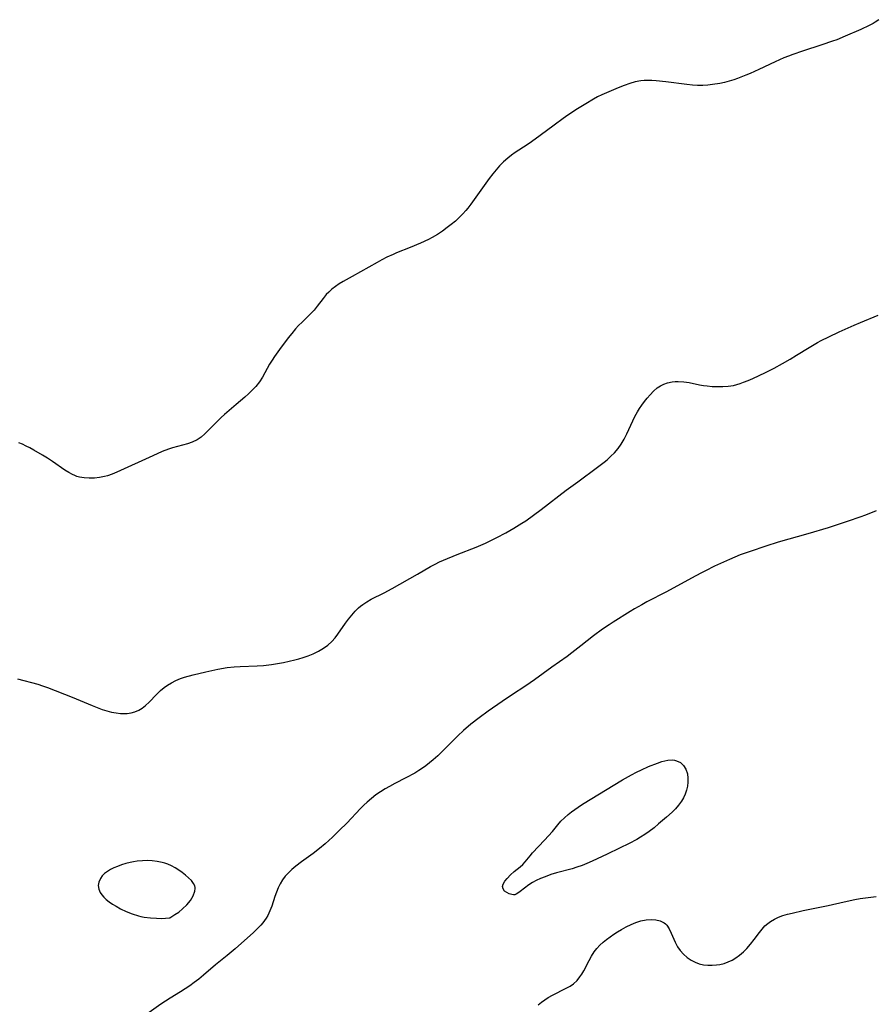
# Model space of a CAD drawing. Header units: inches. Extents: x 1073367 to 1082519, y 1569854 to 1574957.
# Tile 180 of 256: x 1077711 to 1077983, y 1572456 to 1572770. Entities that reach past the tile are written whole.
import ezdxf

# ---------------------------------------------------------------- set-up
doc = ezdxf.new("R2010")
doc.units = ezdxf.units.IN
doc.header["$MEASUREMENT"] = 0
doc.layers.add('CGG_CurvaNivelLidar_v1', color=7, linetype='Continuous', lineweight=30, true_color=0x008008)

msp = doc.modelspace()

# ---------------------------------------------------------------- linework, layer by layer
at = {"layer": 'CGG_CurvaNivelLidar_v1'}
for points in [[(1077984.5017, 1572769.5234, 70.5), (1077983.3042, 1572768.6979, 70.5), (1077982.7439, 1572768.3617, 70.5), (1077981.4793, 1572767.6742, 70.5), (1077978.7515, 1572766.3777, 70.5), (1077973.8466, 1572764.2426, 70.5), (1077971.1231, 1572763.1321, 70.5), (1077969.8078, 1572762.6354, 70.5), (1077966.3902, 1572761.4733, 70.5), (1077960.2306, 1572759.5279, 70.5), (1077957.1864, 1572758.4694, 70.5), (1077955.7436, 1572757.9347, 70.5), (1077954.3149, 1572757.3694, 70.5), (1077951.4896, 1572756.1297, 70.5), (1077946.311, 1572753.6651, 70.5), (1077943.5532, 1572752.4231, 70.5), (1077942.1609, 1572751.8388, 70.5), (1077939.5428, 1572750.8263, 70.5), (1077938.3156, 1572750.405, 70.5), (1077936.8419, 1572749.9608, 70.5), (1077935.3535, 1572749.5766, 70.5), (1077933.8535, 1572749.2502, 70.5), (1077931.6073, 1572748.8749, 70.5), (1077930.0381, 1572748.7003, 70.5), (1077928.4631, 1572748.6095, 70.5), (1077926.828, 1572748.613, 70.5), (1077925.1898, 1572748.6976, 70.5), (1077923.4017, 1572748.8564, 70.5), (1077916.7327, 1572749.697, 70.5), (1077913.5718, 1572750.0582, 70.5), (1077912.1949, 1572750.1629, 70.5), (1077910.8304, 1572750.1981, 70.5), (1077909.7807, 1572750.1593, 70.5), (1077908.7414, 1572750.0511, 70.5), (1077906.9731, 1572749.6926, 70.5), (1077905.2238, 1572749.1732, 70.5), (1077903.4761, 1572748.5602, 70.5), (1077901.5035, 1572747.8163, 70.5), (1077898.4975, 1572746.5802, 70.5), (1077896.3173, 1572745.5801, 70.5), (1077894.9867, 1572744.9071, 70.5), (1077893.6714, 1572744.1961, 70.5), (1077891.2132, 1572742.7628, 70.5), (1077888.5309, 1572741.0991, 70.5), (1077885.4794, 1572739.0867, 70.5), (1077883.9776, 1572738.0429, 70.5), (1077881.1486, 1572735.9854, 70.5), (1077876.6944, 1572732.6612, 70.5), (1077873.9325, 1572730.6639, 70.5), (1077872.5343, 1572729.7041, 70.5), (1077868.7247, 1572727.1808, 70.5), (1077867.5502, 1572726.3337, 70.5), (1077866.413, 1572725.4403, 70.5), (1077865.0526, 1572724.2452, 70.5), (1077863.7659, 1572722.9688, 70.5), (1077862.6567, 1572721.7374, 70.5), (1077861.6032, 1572720.4529, 70.5), (1077860.4908, 1572718.9819, 70.5), (1077854.6179, 1572710.7515, 70.5), (1077853.6618, 1572709.4983, 70.5), (1077853.058, 1572708.7623, 70.5), (1077852.0637, 1572707.6631, 70.5), (1077851.0132, 1572706.6157, 70.5), (1077849.6976, 1572705.4182, 70.5), (1077848.3301, 1572704.2814, 70.5), (1077847.0847, 1572703.3243, 70.5), (1077845.5404, 1572702.1932, 70.5), (1077843.9608, 1572701.1203, 70.5), (1077842.3268, 1572700.1438, 70.5), (1077841.1065, 1572699.5177, 70.5), (1077838.5943, 1572698.3774, 70.5), (1077835.2711, 1572696.9488, 70.5), (1077830.9059, 1572695.2367, 70.5), (1077829.8274, 1572694.7835, 70.5), (1077827.87, 1572693.8826, 70.5), (1077826.3072, 1572693.0941, 70.5), (1077824.7314, 1572692.2422, 70.5), (1077816.8087, 1572687.7871, 70.5), (1077813.9673, 1572686.1492, 70.5), (1077812.7149, 1572685.3737, 70.5), (1077811.5098, 1572684.5596, 70.5), (1077810.3689, 1572683.6885, 70.5), (1077809.3483, 1572682.7759, 70.5), (1077808.5884, 1572681.9818, 70.5), (1077807.585, 1572680.7826, 70.5), (1077805.6821, 1572678.2903, 70.5), (1077804.687, 1572677.0727, 70.5), (1077803.4729, 1572675.7699, 70.5), (1077800.8877, 1572673.2502, 70.5), (1077799.7621, 1572672.1069, 70.5), (1077798.7954, 1572671.0363, 70.5), (1077797.6087, 1572669.6215, 70.5), (1077796.4524, 1572668.1662, 70.5), (1077793.6665, 1572664.5122, 70.5), (1077792.0748, 1572662.2872, 70.5), (1077791.3279, 1572661.1383, 70.5), (1077790.5386, 1572659.7887, 70.5), (1077789.0514, 1572657.0522, 70.5), (1077788.2787, 1572655.7106, 70.5), (1077787.2861, 1572654.2119, 70.5), (1077786.104, 1572652.7505, 70.5), (1077784.99, 1572651.56, 70.5), (1077783.8121, 1572650.4117, 70.5), (1077782.5917, 1572649.2904, 70.5), (1077779.9046, 1572646.9438, 70.5), (1077776.1162, 1572643.7603, 70.5), (1077775.0951, 1572642.8341, 70.5), (1077773.1682, 1572640.9492, 70.5), (1077771.0801, 1572638.7854, 70.5), (1077769.9152, 1572637.6304, 70.5), (1077768.7086, 1572636.58, 70.5), (1077767.4187, 1572635.6912, 70.5), (1077765.8505, 1572634.9432, 70.5), (1077764.3631, 1572634.4378, 70.5), (1077759.6285, 1572633.1665, 70.5), (1077758.356, 1572632.753, 70.5), (1077756.3575, 1572631.9924, 70.5), (1077753.3008, 1572630.6737, 70.5), (1077741.8439, 1572625.4386, 70.5), (1077740.3608, 1572624.825, 70.5), (1077738.8642, 1572624.3007, 70.5), (1077737.9461, 1572624.0429, 70.5), (1077736.3362, 1572623.7127, 70.5), (1077734.7195, 1572623.5251, 70.5), (1077733.1101, 1572623.4801, 70.5), (1077731.5233, 1572623.588, 70.5), (1077729.9755, 1572623.87, 70.5), (1077729.1459, 1572624.1113, 70.5), (1077728.5104, 1572624.3475, 70.5), (1077727.7825, 1572624.6732, 70.5), (1077726.5413, 1572625.3493, 70.5), (1077725.3269, 1572626.1237, 70.5), (1077721.3881, 1572628.8642, 70.5), (1077719.8357, 1572629.8856, 70.5), (1077718.2543, 1572630.8678, 70.5), (1077715.4986, 1572632.4556, 70.5), (1077714.2064, 1572633.1595, 70.5), (1077713.033, 1572633.7626, 70.5), (1077711.8558, 1572634.32, 70.5), (1077710.6735, 1572634.8169, 70.5)], [(1077710.2523, 1572559.6688, 71), (1077716.7008, 1572557.893, 71), (1077718.2094, 1572557.4126, 71), (1077719.7638, 1572556.8484, 71), (1077727.6656, 1572553.8052, 71), (1077734.0669, 1572551.0988, 71), (1077735.5891, 1572550.4848, 71), (1077737.1561, 1572549.9055, 71), (1077738.7259, 1572549.4095, 71), (1077740.1747, 1572549.0516, 71), (1077741.618, 1572548.7907, 71), (1077743.0447, 1572548.6279, 71), (1077743.9323, 1572548.5798, 71), (1077745.2174, 1572548.604, 71), (1077746.4624, 1572548.7631, 71), (1077747.6542, 1572549.0854, 71), (1077748.8306, 1572549.6186, 71), (1077749.9429, 1572550.3233, 71), (1077750.9987, 1572551.1624, 71), (1077752.1239, 1572552.2182, 71), (1077754.4938, 1572554.6502, 71), (1077755.8175, 1572555.9153, 71), (1077756.9002, 1572556.8281, 71), (1077758.0412, 1572557.6627, 71), (1077759.2448, 1572558.3998, 71), (1077760.6767, 1572559.0982, 71), (1077762.1745, 1572559.6909, 71), (1077763.4769, 1572560.137, 71), (1077766.1566, 1572560.9161, 71), (1077770.2106, 1572561.8896, 71), (1077774.0424, 1572562.7204, 71), (1077776.9977, 1572563.2312, 71), (1077779.2812, 1572563.4962, 71), (1077781.1037, 1572563.6149, 71), (1077786.6092, 1572563.8034, 71), (1077788.6164, 1572563.9297, 71), (1077791.1237, 1572564.2063, 71), (1077793.0288, 1572564.4949, 71), (1077794.9237, 1572564.8387, 71), (1077796.8051, 1572565.2327, 71), (1077798.5071, 1572565.6382, 71), (1077799.8691, 1572566.0066, 71), (1077801.2124, 1572566.4141, 71), (1077802.8388, 1572566.9751, 71), (1077804.4214, 1572567.6054, 71), (1077806.1254, 1572568.4087, 71), (1077807.7308, 1572569.351, 71), (1077809.1126, 1572570.3871, 71), (1077810.3789, 1572571.5664, 71), (1077811.3707, 1572572.6749, 71), (1077812.2934, 1572573.8538, 71), (1077814.7101, 1572577.3419, 71), (1077815.6663, 1572578.673, 71), (1077816.6699, 1572579.9578, 71), (1077817.736, 1572581.1739, 71), (1077818.8386, 1572582.2537, 71), (1077819.4852, 1572582.7994, 71), (1077820.1727, 1572583.3171, 71), (1077821.4914, 1572584.1798, 71), (1077822.8747, 1572584.9673, 71), (1077826.9715, 1572587.0518, 71), (1077829.5059, 1572588.3962, 71), (1077837.6157, 1572592.962, 71), (1077841.7904, 1572595.3636, 71), (1077843.2137, 1572596.1418, 71), (1077844.6598, 1572596.8678, 71), (1077845.9266, 1572597.4374, 71), (1077850.2756, 1572599.1938, 71), (1077856.3011, 1572601.5653, 71), (1077859.2807, 1572602.8391, 71), (1077861.4145, 1572603.8485, 71), (1077862.8662, 1572604.5926, 71), (1077865.7332, 1572606.1464, 71), (1077868.3324, 1572607.6058, 71), (1077870.848, 1572609.1633, 71), (1077872.083, 1572609.9836, 71), (1077874.5881, 1572611.745, 71), (1077877.046, 1572613.5801, 71), (1077884.9656, 1572619.6691, 71), (1077888.6657, 1572622.4135, 71), (1077894.9422, 1572626.9957, 71), (1077897.0333, 1572628.5893, 71), (1077898.0384, 1572629.4202, 71), (1077899.2112, 1572630.4892, 71), (1077900.317, 1572631.6158, 71), (1077901.4736, 1572632.9533, 71), (1077902.5117, 1572634.3751, 71), (1077903.4688, 1572635.9948, 71), (1077904.3137, 1572637.6914, 71), (1077906.1818, 1572641.8196, 71), (1077906.8786, 1572643.2208, 71), (1077907.6796, 1572644.6515, 71), (1077908.3348, 1572645.7286, 71), (1077909.0247, 1572646.775, 71), (1077909.8739, 1572647.9384, 71), (1077910.7655, 1572649.0479, 71), (1077911.6864, 1572650.1027, 71), (1077912.787, 1572651.2441, 71), (1077913.9638, 1572652.249, 71), (1077914.9895, 1572652.9177, 71), (1077916.0844, 1572653.4624, 71), (1077917.2349, 1572653.8836, 71), (1077918.6902, 1572654.2206, 71), (1077919.66, 1572654.3297, 71), (1077920.6453, 1572654.3564, 71), (1077922.3934, 1572654.2293, 71), (1077924.1599, 1572653.9474, 71), (1077927.4596, 1572653.2655, 71), (1077928.6604, 1572653.0604, 71), (1077929.8064, 1572652.9085, 71), (1077931.4903, 1572652.7507, 71), (1077933.1853, 1572652.6737, 71), (1077934.8815, 1572652.692, 71), (1077936.5692, 1572652.8265, 71), (1077938.1947, 1572653.092, 71), (1077939.2849, 1572653.3532, 71), (1077940.3727, 1572653.6765, 71), (1077941.4492, 1572654.0512, 71), (1077942.9211, 1572654.6386, 71), (1077944.3814, 1572655.2821, 71), (1077948.4431, 1572657.1978, 71), (1077951.2148, 1572658.612, 71), (1077953.8125, 1572660.0237, 71), (1077956.2377, 1572661.4103, 71), (1077958.3351, 1572662.6651, 71), (1077962.3593, 1572665.1757, 71), (1077964.9949, 1572666.7351, 71), (1077966.1785, 1572667.3753, 71), (1077968.5858, 1572668.5841, 71), (1077971.8784, 1572670.1283, 71), (1077976.6756, 1572672.2711, 71), (1077978.7103, 1572673.1289, 71), (1077984.3318, 1572675.3847, 71)], [(1077983.6275, 1572613.1623, 71.5), (1077980.2527, 1572611.7958, 71.5), (1077978.4377, 1572611.1112, 71.5), (1077974.7423, 1572609.8139, 71.5), (1077968.4269, 1572607.7438, 71.5), (1077961.8863, 1572605.8087, 71.5), (1077952.4649, 1572603.1025, 71.5), (1077948.4942, 1572601.8887, 71.5), (1077943.5169, 1572600.215, 71.5), (1077940.416, 1572599.0707, 71.5), (1077938.6376, 1572598.3566, 71.5), (1077936.9192, 1572597.6144, 71.5), (1077932.2449, 1572595.4787, 71.5), (1077929.2997, 1572594.0616, 71.5), (1077927.8613, 1572593.3309, 71.5), (1077924.8921, 1572591.7418, 71.5), (1077916.9519, 1572587.389, 71.5), (1077910.6372, 1572584.1116, 71.5), (1077909.0323, 1572583.2479, 71.5), (1077906.727, 1572581.9272, 71.5), (1077905.3539, 1572581.1016, 71.5), (1077899.9396, 1572577.7167, 71.5), (1077898.6082, 1572576.8486, 71.5), (1077896.5201, 1572575.4225, 71.5), (1077893.6135, 1572573.2748, 71.5), (1077889.6088, 1572570.0942, 71.5), (1077886.7978, 1572567.9244, 71.5), (1077885.2663, 1572566.792, 71.5), (1077880.4038, 1572563.304, 71.5), (1077874.9196, 1572559.2857, 71.5), (1077872.1126, 1572557.3671, 71.5), (1077867.5603, 1572554.4024, 71.5), (1077864.536, 1572552.3761, 71.5), (1077860.1129, 1572549.2986, 71.5), (1077857.2038, 1572547.1841, 71.5), (1077854.6104, 1572545.1608, 71.5), (1077852.2333, 1572543.142, 71.5), (1077850.4761, 1572541.5082, 71.5), (1077845.49, 1572536.5089, 71.5), (1077844.0693, 1572535.1559, 71.5), (1077842.611, 1572533.8497, 71.5), (1077841.4325, 1572532.8653, 71.5), (1077840.2206, 1572531.9261, 71.5), (1077839.1671, 1572531.1728, 71.5), (1077838.0869, 1572530.4588, 71.5), (1077836.7353, 1572529.6399, 71.5), (1077833.9544, 1572528.1244, 71.5), (1077830.4352, 1572526.3261, 71.5), (1077828.6953, 1572525.4024, 71.5), (1077827.2829, 1572524.6006, 71.5), (1077825.8095, 1572523.6912, 71.5), (1077824.388, 1572522.7109, 71.5), (1077822.9457, 1572521.5741, 71.5), (1077821.5661, 1572520.3543, 71.5), (1077820.5236, 1572519.3554, 71.5), (1077819.5034, 1572518.3274, 71.5), (1077815.0933, 1572513.7117, 71.5), (1077812.8144, 1572511.4409, 71.5), (1077810.5145, 1572509.2344, 71.5), (1077808.1884, 1572507.1101, 71.5), (1077806.4349, 1572505.6172, 71.5), (1077804.4198, 1572504.0337, 71.5), (1077800.6896, 1572501.3474, 71.5), (1077798.8488, 1572499.97, 71.5), (1077797.6405, 1572498.9688, 71.5), (1077796.5139, 1572497.907, 71.5), (1077795.4964, 1572496.763, 71.5), (1077794.6656, 1572495.6056, 71.5), (1077793.9395, 1572494.3746, 71.5), (1077793.3035, 1572493.0869, 71.5), (1077792.7317, 1572491.7217, 71.5), (1077792.2285, 1572490.3282, 71.5), (1077791.222, 1572487.2303, 71.5), (1077790.6461, 1572485.7256, 71.5), (1077789.9533, 1572484.2789, 71.5), (1077789.4705, 1572483.4566, 71.5), (1077788.9345, 1572482.6656, 71.5), (1077788.3446, 1572481.9017, 71.5), (1077787.7103, 1572481.1675, 71.5), (1077786.5709, 1572479.9963, 71.5), (1077785.3625, 1572478.8659, 71.5), (1077779.5326, 1572473.6105, 71.5), (1077776.998, 1572471.4996, 71.5), (1077773.337, 1572468.5828, 71.5), (1077769.4682, 1572465.2291, 71.5), (1077767.9391, 1572463.9556, 71.5), (1077766.5485, 1572462.8899, 71.5), (1077765.1189, 1572461.8741, 71.5), (1077763.659, 1572460.9018, 71.5), (1077762.1757, 1572459.9696, 71.5), (1077758.8598, 1572457.9792, 71.5), (1077757.3516, 1572457.0231, 71.5), (1077755.8796, 1572456.0271, 71.5), (1077751.4625, 1572452.8358, 71.5)], [(1077876.0492, 1572455.8369, 71.5), (1077877.0829, 1572456.6626, 71.5), (1077878.1439, 1572457.4389, 71.5), (1077879.2353, 1572458.155, 71.5), (1077880.6017, 1572458.9357, 71.5), (1077884.9865, 1572461.1026, 71.5), (1077886.1826, 1572461.7888, 71.5), (1077887.2987, 1572462.5673, 71.5), (1077888.4497, 1572463.6145, 71.5), (1077889.3504, 1572464.7028, 71.5), (1077889.9732, 1572465.6318, 71.5), (1077890.545, 1572466.6104, 71.5), (1077892.2876, 1572469.9746, 71.5), (1077893.0552, 1572471.3763, 71.5), (1077893.9193, 1572472.7192, 71.5), (1077894.767, 1572473.7915, 71.5), (1077895.7087, 1572474.8018, 71.5), (1077896.7273, 1572475.758, 71.5), (1077897.8097, 1572476.6656, 71.5), (1077898.9456, 1572477.5241, 71.5), (1077900.123, 1572478.3306, 71.5), (1077901.3337, 1572479.0935, 71.5), (1077902.5661, 1572479.8183, 71.5), (1077904.0825, 1572480.6485, 71.5), (1077905.6116, 1572481.4022, 71.5), (1077907.1502, 1572482.048, 71.5), (1077908.7398, 1572482.5569, 71.5), (1077910.3856, 1572482.8738, 71.5), (1077911.9969, 1572482.9787, 71.5), (1077913.5323, 1572482.8715, 71.5), (1077914.9442, 1572482.5338, 71.5), (1077916.1756, 1572481.9276, 71.5), (1077916.5827, 1572481.6151, 71.5), (1077917.0275, 1572481.1684, 71.5), (1077917.8052, 1572480.0258, 71.5), (1077918.4372, 1572478.6949, 71.5), (1077919.6303, 1572475.7886, 71.5), (1077920.3786, 1572474.3453, 71.5), (1077921.2584, 1572473.0927, 71.5), (1077922.3018, 1572471.9471, 71.5), (1077923.4826, 1572470.9245, 71.5), (1077924.7831, 1572470.049, 71.5), (1077926.038, 1572469.4125, 71.5), (1077927.3604, 1572468.9233, 71.5), (1077928.7336, 1572468.5916, 71.5), (1077930.0794, 1572468.4315, 71.5), (1077931.4436, 1572468.4106, 71.5), (1077932.8119, 1572468.5147, 71.5), (1077933.9167, 1572468.6888, 71.5), (1077935.2392, 1572469.02, 71.5), (1077936.5309, 1572469.4794, 71.5), (1077937.7798, 1572470.0636, 71.5), (1077939.0246, 1572470.8046, 71.5), (1077940.2055, 1572471.6652, 71.5), (1077941.3906, 1572472.6958, 71.5), (1077942.5052, 1572473.8186, 71.5), (1077943.6968, 1572475.1799, 71.5), (1077944.8151, 1572476.5961, 71.5), (1077946.5029, 1572478.8721, 71.5), (1077947.3622, 1572479.959, 71.5), (1077948.2739, 1572480.9702, 71.5), (1077949.1471, 1572481.7716, 71.5), (1077950.0131, 1572482.4096, 71.5), (1077951.2518, 1572483.1252, 71.5), (1077952.5773, 1572483.7247, 71.5), (1077953.9705, 1572484.2338, 71.5), (1077955.4159, 1572484.6733, 71.5), (1077956.9009, 1572485.0602, 71.5), (1077960.4381, 1572485.8373, 71.5), (1077968.3632, 1572487.4483, 71.5), (1077973.5293, 1572488.6156, 71.5), (1077976.9101, 1572489.3365, 71.5), (1077978.6085, 1572489.6492, 71.5), (1077980.264, 1572489.9083, 71.5), (1077981.9241, 1572490.1231, 71.5), (1077983.6541, 1572490.301, 71.5)]]:
    msp.add_polyline3d(points, dxfattribs=at)
for points in [[(1077868.5, 1572490.8889, 71.5), (1077868.1613, 1572490.8555, 71.5), (1077867.6162, 1572490.9335, 71.5), (1077866.8562, 1572491.1664, 71.5), (1077866.0585, 1572491.5514, 71.5), (1077865.3522, 1572492.0751, 71.5), (1077864.8704, 1572492.7198, 71.5), (1077864.7258, 1572493.4638, 71.5), (1077864.9199, 1572494.2876, 71.5), (1077865.4059, 1572495.1699, 71.5), (1077866.1215, 1572496.0893, 71.5), (1077867.2083, 1572497.2229, 71.5), (1077868.4319, 1572498.3001, 71.5), (1077870.2831, 1572499.7595, 71.5), (1077871.1439, 1572500.5456, 71.5), (1077871.9316, 1572501.4039, 71.5), (1077873.4582, 1572503.2526, 71.5), (1077874.2852, 1572504.1964, 71.5), (1077878.1083, 1572508.2669, 71.5), (1077879.3533, 1572509.6496, 71.5), (1077880.5568, 1572511.0642, 71.5), (1077882.2738, 1572513.1586, 71.5), (1077883.3091, 1572514.303, 71.5), (1077884.4111, 1572515.4006, 71.5), (1077885.5782, 1572516.4444, 71.5), (1077886.6054, 1572517.2723, 71.5), (1077887.6718, 1572518.0619, 71.5), (1077888.7714, 1572518.8177, 71.5), (1077890.1966, 1572519.7321, 71.5), (1077902.8883, 1572527.5047, 71.5), (1077905.7362, 1572529.1065, 71.5), (1077907.313, 1572529.9151, 71.5), (1077908.8995, 1572530.6695, 71.5), (1077911.2063, 1572531.6691, 71.5), (1077914.0262, 1572532.798, 71.5), (1077915.3929, 1572533.2626, 71.5), (1077916.3961, 1572533.5389, 71.5), (1077917.3759, 1572533.7291, 71.5), (1077918.6691, 1572533.8068, 71.5), (1077919.4205, 1572533.7322, 71.5), (1077920.1355, 1572533.5612, 71.5), (1077921.3605, 1572532.9754, 71.5), (1077922.3614, 1572532.0794, 71.5), (1077923.1114, 1572530.8473, 71.5), (1077923.5573, 1572529.397, 71.5), (1077923.7095, 1572528.0545, 71.5), (1077923.7049, 1572526.7794, 71.5), (1077923.5683, 1572525.4751, 71.5), (1077923.2859, 1572524.167, 71.5), (1077922.877, 1572522.9603, 71.5), (1077922.3358, 1572521.7834, 71.5), (1077921.6709, 1572520.649, 71.5), (1077920.7787, 1572519.4282, 71.5), (1077919.7676, 1572518.2677, 71.5), (1077918.6665, 1572517.1585, 71.5), (1077916.8994, 1572515.56, 71.5), (1077914.4134, 1572513.4251, 71.5), (1077912.9458, 1572512.2147, 71.5), (1077911.4358, 1572511.0576, 71.5), (1077910.042, 1572510.0994, 71.5), (1077908.6052, 1572509.1992, 71.5), (1077907.4342, 1572508.5135, 71.5), (1077905.0456, 1572507.2168, 71.5), (1077901.9162, 1572505.668, 71.5), (1077898.0151, 1572503.8312, 71.5), (1077893.2374, 1572501.5294, 71.5), (1077891.5829, 1572500.8, 71.5), (1077890.0028, 1572500.1904, 71.5), (1077888.4005, 1572499.6505, 71.5), (1077886.83, 1572499.1827, 71.5), (1077881.9176, 1572497.8491, 71.5), (1077880.0986, 1572497.2784, 71.5), (1077878.2473, 1572496.6295, 71.5), (1077876.8103, 1572496.0642, 71.5), (1077875.4446, 1572495.4416, 71.5), (1077874.187, 1572494.7495, 71.5), (1077873.0638, 1572493.9984, 71.5), (1077870.2824, 1572491.8894, 71.5), (1077869.5556, 1572491.3896, 71.5), (1077868.9897, 1572491.0501, 71.5), (1077868.6658, 1572490.9032, 71.5)], [(1077758.5, 1572483.4872, 71.5), (1077758.7356, 1572483.5681, 71.5), (1077759.4084, 1572483.9322, 71.5), (1077760.3936, 1572484.5428, 71.5), (1077761.5735, 1572485.3733, 71.5), (1077762.8319, 1572486.4001, 71.5), (1077764.1385, 1572487.6849, 71.5), (1077765.2928, 1572489.1007, 71.5), (1077766.189, 1572490.5711, 71.5), (1077766.7209, 1572492.0148, 71.5), (1077766.8226, 1572492.9066, 71.5), (1077766.8072, 1572493.1998, 71.5), (1077766.719, 1572493.674, 71.5), (1077766.3398, 1572494.5079, 71.5), (1077765.6185, 1572495.4256, 71.5), (1077764.7353, 1572496.3051, 71.5), (1077763.7396, 1572497.1546, 71.5), (1077762.668, 1572497.9785, 71.5), (1077761.5886, 1572498.7436, 71.5), (1077760.4657, 1572499.4625, 71.5), (1077759.2962, 1572500.1086, 71.5), (1077758.0732, 1572500.6505, 71.5), (1077757.1807, 1572500.9527, 71.5), (1077756.2628, 1572501.1957, 71.5), (1077754.7358, 1572501.4832, 71.5), (1077753.1735, 1572501.6589, 71.5), (1077751.5903, 1572501.7347, 71.5), (1077749.9988, 1572501.7117, 71.5), (1077748.3415, 1572501.5733, 71.5), (1077747.2332, 1572501.4069, 71.5), (1077746.1363, 1572501.1854, 71.5), (1077744.7365, 1572500.8255, 71.5), (1077743.3685, 1572500.398, 71.5), (1077742.042, 1572499.9143, 71.5), (1077740.9213, 1572499.4451, 71.5), (1077739.8613, 1572498.9234, 71.5), (1077738.8842, 1572498.3316, 71.5), (1077737.9993, 1572497.6414, 71.5), (1077737.2444, 1572496.871, 71.5), (1077736.643, 1572496.0316, 71.5), (1077736.1581, 1572494.9303, 71.5), (1077735.9835, 1572493.7837, 71.5), (1077736.1433, 1572492.6688, 71.5), (1077736.5947, 1572491.5863, 71.5), (1077737.0963, 1572490.8212, 71.5), (1077737.7171, 1572490.0962, 71.5), (1077738.4387, 1572489.4148, 71.5), (1077739.4209, 1572488.6523, 71.5), (1077740.4934, 1572487.9359, 71.5), (1077741.6256, 1572487.2422, 71.5), (1077743.0727, 1572486.4141, 71.5), (1077744.7981, 1572485.5786, 71.5), (1077746.7448, 1572484.8033, 71.5), (1077748.8284, 1572484.1611, 71.5), (1077749.5312, 1572483.9899, 71.5), (1077750.5645, 1572483.7809, 71.5), (1077752.5844, 1572483.5039, 71.5), (1077754.4681, 1572483.3741, 71.5), (1077756.1102, 1572483.3481, 71.5), (1077757.4039, 1572483.3846, 71.5)]]:
    msp.add_polyline3d(points, close=True, dxfattribs=at)

doc.saveas('drawing.dxf')
